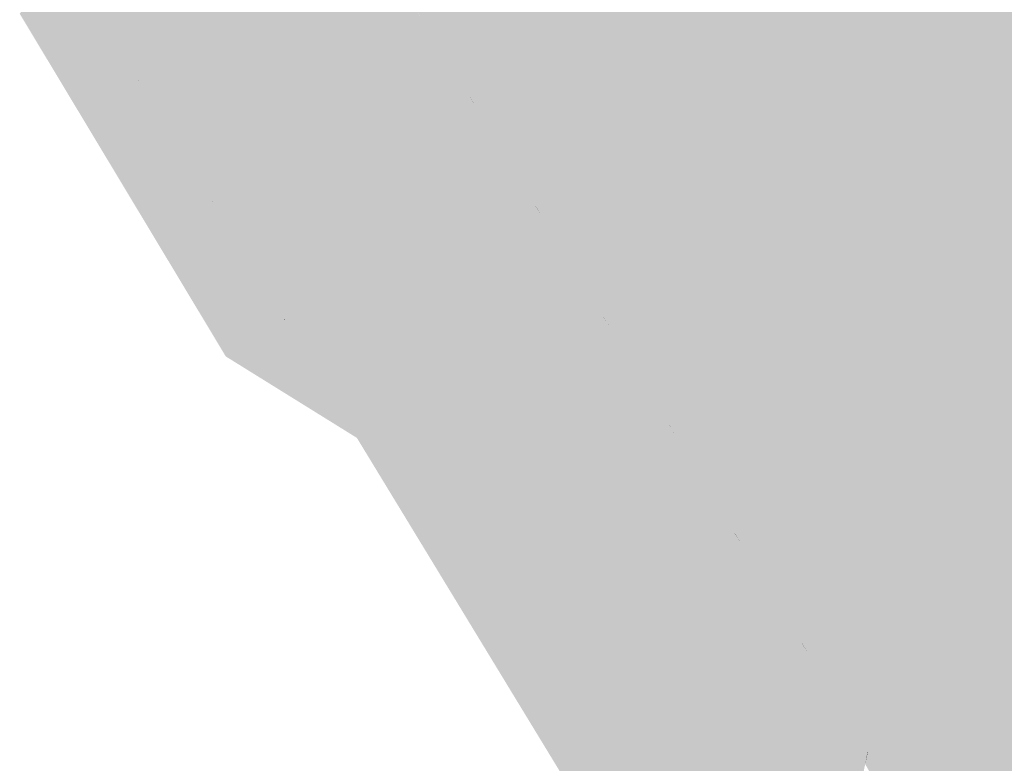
# Model space of a CAD drawing. Header units: metres. Extents: x 66128 to 66532, y 402454 to 402726.
# Tile 18 of 39: x 66168 to 66188, y 402595 to 402610. Entities that reach past the tile are written whole.
import ezdxf

# ---------------------------------------------------------------- set-up
doc = ezdxf.new("R2010")
doc.units = ezdxf.units.M
doc.layers.add('GM-C3D-SURFACE-TIN_bestaand', color=7, linetype='Continuous')

msp = doc.modelspace()

# ---------------------------------------------------------------- linework, layer by layer
at = {"layer": 'GM-C3D-SURFACE-TIN_bestaand', "color": 160, "linetype": 'Continuous', "lineweight": -3}
for points in [[(66185.631, 402612.049), (66190.021, 402609.027), (66194.391, 402619.148)], [(66185.631, 402612.049), (66182.003, 402610.551), (66182.59, 402609.587)], [(66185.631, 402612.049), (66182.59, 402609.587), (66183.176, 402608.622)], [(66185.631, 402612.049), (66183.176, 402608.622), (66186.304, 402607.269)], [(66185.631, 402612.049), (66186.304, 402607.269), (66190.021, 402609.027)], [(66190.021, 402609.027), (66186.304, 402607.269), (66186.799, 402606.455)], [(66190.021, 402609.027), (66186.799, 402606.455), (66187.294, 402605.641)], [(66190.021, 402609.027), (66187.294, 402605.641), (66187.788, 402604.828)], [(66190.021, 402609.027), (66187.788, 402604.828), (66192.086, 402605.053)]]:
    msp.add_solid(points, dxfattribs=at)
at = {"layer": 'GM-C3D-SURFACE-TIN_bestaand', "color": 150, "linetype": 'Continuous', "lineweight": -3}
for points in [[(66180.356, 402613.043), (66176.086, 402610.966), (66177.469, 402608.678)], [(66180.356, 402613.043), (66177.469, 402608.678), (66182.003, 402610.551)], [(66182.59, 402609.587), (66182.003, 402610.551), (66177.469, 402608.678)], [(66182.59, 402609.587), (66177.469, 402608.678), (66178.789, 402606.508)], [(66183.176, 402608.622), (66182.59, 402609.587), (66178.789, 402606.508)], [(66183.176, 402608.622), (66178.789, 402606.508), (66180.109, 402604.338)], [(66186.304, 402607.269), (66183.176, 402608.622), (66180.109, 402604.338)], [(66186.799, 402606.455), (66186.304, 402607.269), (66180.109, 402604.338)], [(66186.799, 402606.455), (66180.109, 402604.338), (66181.428, 402602.168)], [(66187.294, 402605.641), (66186.799, 402606.455), (66181.428, 402602.168)], [(66187.294, 402605.641), (66181.428, 402602.168), (66182.748, 402599.999)], [(66187.788, 402604.828), (66187.294, 402605.641), (66182.748, 402599.999)], [(66192.086, 402605.053), (66187.788, 402604.828), (66184.068, 402597.829)], [(66192.086, 402605.053), (66184.068, 402597.829), (66185.387, 402595.659)], [(66192.086, 402605.053), (66185.387, 402595.659), (66192.463, 402604.433)], [(66187.788, 402604.828), (66182.748, 402599.999), (66184.068, 402597.829)], [(66192.463, 402604.433), (66185.387, 402595.659), (66191.837, 402594.492)], [(66191.837, 402594.492), (66185.387, 402595.659), (66186.535, 402593.498)]]:
    msp.add_solid(points, dxfattribs=at)
at = {"layer": 'GM-C3D-SURFACE-TIN_bestaand', "color": 21, "linetype": 'Continuous', "lineweight": -3}
for points in [[(66174.936, 402612.374), (66170.403, 402610.507), (66171.926, 402608.007)], [(66176.385, 402609.978), (66174.936, 402612.374), (66171.926, 402608.007)], [(66176.078, 402610.961), (66174.936, 402612.374), (66176.385, 402609.978)], [(66177.461, 402608.673), (66176.122, 402610.888), (66176.078, 402610.961)], [(66177.461, 402608.673), (66176.078, 402610.961), (66177.461, 402608.673)], [(66177.461, 402608.673), (66176.078, 402610.961), (66176.385, 402609.978)], [(66168.486, 402610.364), (66169.535, 402609.781), (66168.883, 402610.848)], [(66170.403, 402610.507), (66170.268, 402610.715), (66170.581, 402610.204)], [(66171.926, 402608.007), (66170.403, 402610.507), (66170.581, 402610.204)], [(66169.855, 402608.088), (66169.535, 402609.781), (66168.486, 402610.364)], [(66171.926, 402608.007), (66170.581, 402610.204), (66171.78, 402608.235)], [(66176.385, 402609.978), (66171.926, 402608.007), (66173.449, 402605.508)], [(66177.833, 402607.582), (66176.385, 402609.978), (66173.449, 402605.508)], [(66177.461, 402608.673), (66176.385, 402609.978), (66177.833, 402607.582)], [(66169.855, 402608.088), (66170.306, 402608.513), (66169.535, 402609.781)], [(66169.855, 402608.088), (66170.966, 402607.432), (66170.306, 402608.513)], [(66178.739, 402606.572), (66177.461, 402608.673), (66177.461, 402608.673)], [(66178.739, 402606.572), (66177.461, 402608.673), (66178.78, 402606.503)], [(66178.78, 402606.503), (66177.461, 402608.673), (66177.833, 402607.582)], [(66171.926, 402608.007), (66171.78, 402608.235), (66172.085, 402607.733)], [(66171.224, 402605.812), (66170.966, 402607.432), (66169.855, 402608.088)], [(66173.449, 402605.508), (66171.926, 402608.007), (66172.085, 402607.733)], [(66173.449, 402605.508), (66172.085, 402607.733), (66173.281, 402605.77)], [(66177.768, 402606.975), (66177.833, 402607.582), (66173.449, 402605.508)], [(66177.768, 402606.975), (66179.282, 402605.186), (66177.833, 402607.582)], [(66178.78, 402606.503), (66177.833, 402607.582), (66179.282, 402605.186)], [(66171.224, 402605.812), (66171.73, 402606.176), (66170.966, 402607.432)], [(66177.768, 402606.975), (66173.449, 402605.508), (66174.971, 402603.009)], [(66177.768, 402606.975), (66174.971, 402603.009), (66179.251, 402604.517)], [(66177.768, 402606.975), (66179.251, 402604.517), (66179.282, 402605.186)], [(66178.739, 402606.572), (66178.78, 402606.503), (66178.781, 402606.503)], [(66180.059, 402604.401), (66178.781, 402606.503), (66178.78, 402606.503)], [(66180.059, 402604.401), (66178.78, 402606.503), (66180.1, 402604.333)], [(66180.1, 402604.333), (66178.78, 402606.503), (66179.282, 402605.186)], [(66171.224, 402605.812), (66172.372, 402605.116), (66171.73, 402606.176)], [(66172.593, 402603.536), (66172.372, 402605.116), (66171.224, 402605.812)], [(66173.449, 402605.508), (66173.281, 402605.77), (66173.59, 402605.264)], [(66174.971, 402603.009), (66173.449, 402605.508), (66173.59, 402605.264)], [(66174.971, 402603.009), (66173.59, 402605.264), (66174.782, 402603.307)], [(66179.251, 402604.517), (66180.731, 402602.79), (66179.282, 402605.186)], [(66180.1, 402604.333), (66179.282, 402605.186), (66180.731, 402602.79)], [(66172.593, 402603.536), (66173.131, 402603.868), (66172.372, 402605.116)], [(66179.251, 402604.517), (66174.971, 402603.009), (66176.48, 402600.531)], [(66179.251, 402604.517), (66176.48, 402600.531), (66180.734, 402602.058)], [(66179.251, 402604.517), (66180.734, 402602.058), (66180.731, 402602.79)], [(66180.059, 402604.401), (66180.1, 402604.333), (66180.1, 402604.333)], [(66181.379, 402602.23), (66180.1, 402604.333), (66180.1, 402604.333)], [(66181.379, 402602.23), (66180.1, 402604.333), (66181.42, 402602.163)], [(66181.42, 402602.163), (66180.1, 402604.333), (66180.731, 402602.79)], [(66172.593, 402603.536), (66173.778, 402602.8), (66173.131, 402603.868)], [(66174.971, 402603.009), (66174.782, 402603.307), (66175.094, 402602.795)], [(66174.971, 402603.009), (66175.094, 402602.795), (66176.274, 402600.857)], [(66174.971, 402603.009), (66176.274, 402600.857), (66176.48, 402600.531)], [(66181.42, 402602.163), (66180.731, 402602.79), (66182.179, 402600.394)], [(66180.734, 402602.058), (66182.179, 402600.394), (66180.731, 402602.79)], [(66180.734, 402602.058), (66176.48, 402600.531), (66177.989, 402598.054)], [(66180.734, 402602.058), (66177.989, 402598.054), (66182.217, 402599.599)], [(66180.734, 402602.058), (66182.217, 402599.599), (66182.179, 402600.394)], [(66181.379, 402602.23), (66181.42, 402602.163), (66181.42, 402602.164)], [(66182.699, 402600.06), (66181.42, 402602.164), (66181.42, 402602.163)], [(66182.699, 402600.06), (66181.42, 402602.163), (66182.739, 402599.994)], [(66182.739, 402599.994), (66181.42, 402602.163), (66182.179, 402600.394)], [(66176.48, 402600.531), (66176.274, 402600.857), (66176.585, 402600.346)], [(66176.48, 402600.531), (66176.585, 402600.346), (66177.765, 402598.408)], [(66176.48, 402600.531), (66177.765, 402598.408), (66177.989, 402598.054)], [(66182.739, 402599.994), (66182.179, 402600.394), (66183.628, 402597.998)], [(66183.628, 402597.998), (66182.179, 402600.394), (66182.217, 402599.599)], [(66182.699, 402600.06), (66182.739, 402599.994), (66182.74, 402599.994)], [(66184.02, 402597.889), (66182.74, 402599.994), (66182.739, 402599.994)], [(66184.02, 402597.889), (66182.739, 402599.994), (66184.059, 402597.824)], [(66184.059, 402597.824), (66182.739, 402599.994), (66183.628, 402597.998)], [(66182.217, 402599.599), (66177.989, 402598.054), (66179.497, 402595.576)], [(66183.009, 402596.2), (66182.217, 402599.599), (66179.497, 402595.576)], [(66183.009, 402596.2), (66183.701, 402597.14), (66182.217, 402599.599)], [(66183.628, 402597.998), (66182.217, 402599.599), (66183.701, 402597.14)], [(66177.989, 402598.054), (66177.765, 402598.408), (66178.077, 402597.896)], [(66177.989, 402598.054), (66178.077, 402597.896), (66179.257, 402595.958)], [(66177.989, 402598.054), (66179.257, 402595.958), (66179.497, 402595.576)], [(66184.059, 402597.824), (66183.628, 402597.998), (66185.077, 402595.602)], [(66185.077, 402595.602), (66183.628, 402597.998), (66183.701, 402597.14)], [(66184.02, 402597.889), (66184.059, 402597.824), (66184.059, 402597.824)], [(66185.34, 402595.718), (66184.059, 402597.824), (66184.059, 402597.824)], [(66185.34, 402595.718), (66184.059, 402597.824), (66185.379, 402595.654)], [(66185.379, 402595.654), (66184.059, 402597.824), (66185.077, 402595.602)], [(66183.009, 402596.2), (66185.077, 402595.602), (66183.701, 402597.14)], [(66183.009, 402596.2), (66179.497, 402595.576), (66181.006, 402593.099)], [(66183.009, 402596.2), (66181.006, 402593.099), (66183.791, 402594.876)], [(66183.009, 402596.2), (66183.791, 402594.876), (66184.546, 402595.02)], [(66183.009, 402596.2), (66184.546, 402595.02), (66185.077, 402595.602)], [(66179.497, 402595.576), (66179.257, 402595.958), (66179.568, 402595.447)], [(66179.497, 402595.576), (66179.568, 402595.447), (66180.749, 402593.508)], [(66179.497, 402595.576), (66180.749, 402593.508), (66181.006, 402593.099)], [(66185.379, 402595.654), (66184.546, 402595.02), (66184.905, 402595.207)], [(66185.379, 402595.654), (66185.077, 402595.602), (66184.546, 402595.02)], [(66185.305, 402595.272), (66185.379, 402595.654), (66184.905, 402595.207)], [(66185.306, 402595.274), (66185.379, 402595.654), (66185.305, 402595.272)], [(66185.306, 402595.274), (66185.379, 402595.654), (66185.379, 402595.654)], [(66185.34, 402595.718), (66185.379, 402595.654), (66185.379, 402595.654)]]:
    msp.add_solid(points, dxfattribs=at)
at = {"layer": 'GM-C3D-SURFACE-TIN_bestaand', "color": 11, "linetype": 'Continuous', "lineweight": -3}
for points in [[(66169.535, 402609.781), (66169.383, 402611.457), (66168.883, 402610.848)], [(66169.535, 402609.781), (66170.853, 402609.048), (66169.383, 402611.457)], [(66170.581, 402610.204), (66170.268, 402610.715), (66169.947, 402611.214)], [(66170.581, 402610.204), (66169.947, 402611.214), (66171.006, 402609.479)], [(66170.581, 402610.204), (66171.006, 402609.479), (66171.436, 402608.772)], [(66170.581, 402610.204), (66171.436, 402608.772), (66171.78, 402608.235)], [(66169.535, 402609.781), (66170.306, 402608.513), (66170.86, 402609.036)], [(66169.535, 402609.781), (66170.86, 402609.036), (66170.853, 402609.048)], [(66170.966, 402607.432), (66170.86, 402609.036), (66170.306, 402608.513)], [(66170.966, 402607.432), (66172.331, 402606.625), (66170.86, 402609.036)], [(66172.085, 402607.733), (66171.78, 402608.235), (66171.436, 402608.772)], [(66172.085, 402607.733), (66171.436, 402608.772), (66172.463, 402607.086)], [(66172.085, 402607.733), (66172.463, 402607.086), (66172.891, 402606.383)], [(66172.085, 402607.733), (66172.891, 402606.383), (66173.281, 402605.77)], [(66170.966, 402607.432), (66171.73, 402606.176), (66172.337, 402606.614)], [(66170.966, 402607.432), (66172.337, 402606.614), (66172.331, 402606.625)], [(66171.73, 402606.176), (66173.751, 402604.279), (66172.337, 402606.614)], [(66173.59, 402605.264), (66173.281, 402605.77), (66172.891, 402606.383)], [(66173.59, 402605.264), (66172.891, 402606.383), (66173.92, 402604.693)], [(66171.73, 402606.176), (66172.372, 402605.116), (66173.751, 402604.279)], [(66173.59, 402605.264), (66173.92, 402604.693), (66174.345, 402603.995)], [(66173.59, 402605.264), (66174.345, 402603.995), (66174.782, 402603.307)], [(66172.372, 402605.116), (66173.131, 402603.868), (66173.764, 402604.258)], [(66172.372, 402605.116), (66173.764, 402604.258), (66173.751, 402604.279)], [(66173.131, 402603.868), (66175.172, 402601.934), (66173.764, 402604.258)], [(66173.131, 402603.868), (66173.778, 402602.8), (66175.172, 402601.934)], [(66175.094, 402602.795), (66174.782, 402603.307), (66174.345, 402603.995)], [(66175.094, 402602.795), (66174.345, 402603.995), (66175.377, 402602.301)], [(66176.274, 402600.857), (66175.094, 402602.795), (66175.377, 402602.301)], [(66176.274, 402600.857), (66175.377, 402602.301), (66175.796, 402601.612)], [(66176.585, 402600.346), (66176.274, 402600.857), (66175.796, 402601.612)], [(66176.585, 402600.346), (66175.796, 402601.612), (66176.829, 402599.916)], [(66177.765, 402598.408), (66176.585, 402600.346), (66176.829, 402599.916)], [(66177.765, 402598.408), (66176.829, 402599.916), (66177.247, 402599.23)], [(66178.077, 402597.896), (66177.765, 402598.408), (66177.247, 402599.23)], [(66178.077, 402597.896), (66177.247, 402599.23), (66178.281, 402597.532)], [(66179.257, 402595.958), (66178.077, 402597.896), (66178.281, 402597.532)], [(66179.257, 402595.958), (66178.281, 402597.532), (66178.698, 402596.847)], [(66179.568, 402595.447), (66179.257, 402595.958), (66178.698, 402596.847)], [(66179.568, 402595.447), (66178.698, 402596.847), (66179.733, 402595.148)], [(66180.749, 402593.508), (66179.568, 402595.447), (66179.733, 402595.148)]]:
    msp.add_solid(points, dxfattribs=at)
at = {"layer": 'GM-C3D-SURFACE-TIN_bestaand', "color": 13, "linetype": 'Continuous', "lineweight": -3}
for points in [[(66170.853, 402609.048), (66169.388, 402611.464), (66169.383, 402611.457)], [(66170.853, 402609.048), (66170.865, 402609.041), (66169.388, 402611.464)], [(66170.865, 402609.041), (66169.479, 402611.359), (66169.388, 402611.464)], [(66170.954, 402608.942), (66169.765, 402611.496), (66169.479, 402611.359)], [(66171.006, 402609.479), (66169.947, 402611.214), (66169.765, 402611.496)], [(66171.006, 402609.479), (66169.765, 402611.496), (66171.244, 402609.073)], [(66170.954, 402608.942), (66171.244, 402609.073), (66169.765, 402611.496)], [(66170.865, 402609.041), (66170.954, 402608.942), (66169.479, 402611.359)], [(66171.006, 402609.479), (66171.244, 402609.073), (66171.436, 402608.772)], [(66170.853, 402609.048), (66170.86, 402609.036), (66170.865, 402609.041)], [(66172.331, 402606.625), (66170.865, 402609.041), (66170.86, 402609.036)], [(66172.331, 402606.625), (66172.343, 402606.618), (66170.865, 402609.041)], [(66172.343, 402606.618), (66170.954, 402608.942), (66170.865, 402609.041)], [(66172.365, 402606.625), (66171.244, 402609.073), (66170.954, 402608.942)], [(66172.343, 402606.618), (66172.365, 402606.625), (66170.954, 402608.942)], [(66172.463, 402607.086), (66171.436, 402608.772), (66171.244, 402609.073)], [(66172.463, 402607.086), (66171.244, 402609.073), (66172.673, 402606.725)], [(66172.365, 402606.625), (66172.673, 402606.725), (66171.244, 402609.073)], [(66172.463, 402607.086), (66172.673, 402606.725), (66172.891, 402606.383)], [(66172.331, 402606.625), (66172.337, 402606.614), (66172.343, 402606.618)], [(66172.337, 402606.614), (66173.774, 402604.265), (66172.343, 402606.618)], [(66172.337, 402606.614), (66173.751, 402604.279), (66173.774, 402604.265)], [(66172.343, 402606.618), (66173.774, 402604.265), (66172.365, 402606.625)], [(66173.777, 402604.308), (66172.673, 402606.725), (66172.365, 402606.625)], [(66173.774, 402604.265), (66173.777, 402604.308), (66172.365, 402606.625)], [(66173.92, 402604.693), (66172.891, 402606.383), (66172.673, 402606.725)], [(66173.92, 402604.693), (66172.673, 402606.725), (66174.103, 402604.377)], [(66173.777, 402604.308), (66174.103, 402604.377), (66172.673, 402606.725)], [(66173.92, 402604.693), (66174.103, 402604.377), (66174.345, 402603.995)], [(66173.751, 402604.279), (66173.764, 402604.258), (66173.774, 402604.265)], [(66173.764, 402604.258), (66175.206, 402601.912), (66173.774, 402604.265)], [(66173.764, 402604.258), (66175.172, 402601.934), (66175.206, 402601.912)], [(66173.774, 402604.265), (66175.189, 402601.991), (66173.777, 402604.308)], [(66173.774, 402604.265), (66175.206, 402601.912), (66175.189, 402601.991)], [(66175.189, 402601.991), (66174.103, 402604.377), (66173.777, 402604.308)], [(66175.377, 402602.301), (66174.345, 402603.995), (66174.103, 402604.377)], [(66175.377, 402602.301), (66174.103, 402604.377), (66175.533, 402602.029)], [(66175.189, 402601.991), (66175.533, 402602.029), (66174.103, 402604.377)], [(66175.796, 402601.612), (66175.377, 402602.301), (66175.533, 402602.029)], [(66176.6, 402599.674), (66175.533, 402602.029), (66175.189, 402601.991)], [(66175.206, 402601.912), (66176.6, 402599.674), (66175.189, 402601.991)], [(66175.206, 402601.912), (66176.638, 402599.56), (66176.6, 402599.674)], [(66176.829, 402599.916), (66175.796, 402601.612), (66175.533, 402602.029)], [(66176.829, 402599.916), (66175.533, 402602.029), (66176.963, 402599.681)], [(66176.963, 402599.681), (66175.533, 402602.029), (66176.6, 402599.674)], [(66177.247, 402599.23), (66176.829, 402599.916), (66176.963, 402599.681)], [(66176.963, 402599.681), (66176.6, 402599.674), (66178.012, 402597.357)], [(66176.638, 402599.56), (66178.012, 402597.357), (66176.6, 402599.674)], [(66176.638, 402599.56), (66178.07, 402597.207), (66178.012, 402597.357)], [(66178.281, 402597.532), (66177.247, 402599.23), (66176.963, 402599.681)], [(66178.281, 402597.532), (66176.963, 402599.681), (66178.393, 402597.333)], [(66178.393, 402597.333), (66176.963, 402599.681), (66178.012, 402597.357)], [(66178.698, 402596.847), (66178.281, 402597.532), (66178.393, 402597.333)], [(66178.07, 402597.207), (66179.424, 402595.04), (66178.012, 402597.357)], [(66178.393, 402597.333), (66178.012, 402597.357), (66179.424, 402595.04)], [(66179.733, 402595.148), (66178.698, 402596.847), (66178.393, 402597.333)], [(66179.733, 402595.148), (66178.393, 402597.333), (66179.822, 402594.985)], [(66179.822, 402594.985), (66178.393, 402597.333), (66179.424, 402595.04)], [(66178.07, 402597.207), (66179.502, 402594.855), (66179.424, 402595.04)]]:
    msp.add_solid(points, dxfattribs=at)
at = {"layer": 'GM-C3D-SURFACE-TIN_bestaand', "color": 71, "linetype": 'Continuous', "lineweight": -3}
for points in [[(66176.082, 402610.964), (66176.081, 402610.963), (66176.612, 402610.084)], [(66176.082, 402610.964), (66176.612, 402610.084), (66176.735, 402609.883)], [(66177.465, 402608.675), (66176.735, 402609.883), (66176.612, 402610.084)], [(66177.465, 402608.675), (66176.612, 402610.084), (66177.464, 402608.675)], [(66178.162, 402607.529), (66177.465, 402608.675), (66177.464, 402608.675)], [(66178.162, 402607.529), (66177.464, 402608.675), (66178.277, 402607.338)], [(66178.162, 402607.529), (66178.277, 402607.338), (66178.784, 402606.505)], [(66178.162, 402607.529), (66178.784, 402606.505), (66178.784, 402606.505)], [(66179.482, 402605.359), (66178.784, 402606.505), (66178.784, 402606.505)], [(66179.482, 402605.359), (66178.784, 402606.505), (66179.597, 402605.167)], [(66179.482, 402605.359), (66179.597, 402605.167), (66180.103, 402604.335)], [(66179.482, 402605.359), (66180.103, 402604.335), (66180.104, 402604.336)], [(66180.802, 402603.188), (66180.104, 402604.336), (66180.103, 402604.335)], [(66180.802, 402603.188), (66180.103, 402604.335), (66180.917, 402602.997)], [(66180.802, 402603.188), (66180.917, 402602.997), (66181.423, 402602.165)], [(66180.802, 402603.188), (66181.423, 402602.165), (66181.424, 402602.166)], [(66182.122, 402601.018), (66181.424, 402602.166), (66181.423, 402602.165)], [(66182.122, 402601.018), (66181.423, 402602.165), (66182.237, 402600.826)], [(66182.122, 402601.018), (66182.237, 402600.826), (66182.743, 402599.995)], [(66182.122, 402601.018), (66182.743, 402599.995), (66182.743, 402599.996)], [(66183.442, 402598.848), (66182.743, 402599.996), (66182.743, 402599.995)], [(66183.442, 402598.848), (66182.743, 402599.995), (66183.557, 402598.656)], [(66183.442, 402598.848), (66183.557, 402598.656), (66184.062, 402597.826)], [(66183.442, 402598.848), (66184.062, 402597.826), (66184.063, 402597.826)], [(66184.762, 402596.678), (66184.063, 402597.826), (66184.062, 402597.826)], [(66184.762, 402596.678), (66184.062, 402597.826), (66184.877, 402596.486)], [(66184.762, 402596.678), (66184.877, 402596.486), (66185.382, 402595.656)], [(66184.762, 402596.678), (66185.382, 402595.656), (66185.383, 402595.656)], [(66185.343, 402595.449), (66185.382, 402595.656), (66185.335, 402595.414)], [(66185.343, 402595.449), (66185.383, 402595.656), (66185.382, 402595.656)], [(66185.868, 402594.46), (66185.343, 402595.449), (66185.335, 402595.414)]]:
    msp.add_solid(points, dxfattribs=at)
at = {"layer": 'GM-C3D-SURFACE-TIN_bestaand', "color": 61, "linetype": 'Continuous', "lineweight": -3}
for points in [[(66176.081, 402610.963), (66176.49, 402610.285), (66176.612, 402610.084)], [(66177.464, 402608.675), (66176.612, 402610.084), (66176.49, 402610.285)], [(66177.464, 402608.675), (66176.49, 402610.285), (66177.463, 402608.674)], [(66178.277, 402607.338), (66177.464, 402608.675), (66177.463, 402608.674)], [(66178.277, 402607.338), (66177.463, 402608.674), (66178.393, 402607.146)], [(66178.277, 402607.338), (66178.393, 402607.146), (66178.783, 402606.504)], [(66178.277, 402607.338), (66178.783, 402606.504), (66178.784, 402606.505)], [(66179.597, 402605.167), (66178.784, 402606.505), (66178.783, 402606.504)], [(66179.597, 402605.167), (66178.783, 402606.504), (66179.713, 402604.976)], [(66179.597, 402605.167), (66179.713, 402604.976), (66180.103, 402604.335)], [(66179.597, 402605.167), (66180.103, 402604.335), (66180.103, 402604.335)], [(66180.917, 402602.997), (66180.103, 402604.335), (66180.103, 402604.335)], [(66180.917, 402602.997), (66180.103, 402604.335), (66181.033, 402602.805)], [(66180.917, 402602.997), (66181.033, 402602.805), (66181.422, 402602.165)], [(66180.917, 402602.997), (66181.422, 402602.165), (66181.423, 402602.165)], [(66182.237, 402600.826), (66181.423, 402602.165), (66181.422, 402602.165)], [(66182.237, 402600.826), (66181.422, 402602.165), (66182.353, 402600.635)], [(66182.237, 402600.826), (66182.353, 402600.635), (66182.742, 402599.995)], [(66182.237, 402600.826), (66182.742, 402599.995), (66182.743, 402599.995)], [(66183.557, 402598.656), (66182.743, 402599.995), (66182.742, 402599.995)], [(66183.557, 402598.656), (66182.742, 402599.995), (66183.673, 402598.464)], [(66183.557, 402598.656), (66183.673, 402598.464), (66184.061, 402597.825)], [(66183.557, 402598.656), (66184.061, 402597.825), (66184.062, 402597.826)], [(66184.877, 402596.486), (66184.062, 402597.826), (66184.061, 402597.825)], [(66184.877, 402596.486), (66184.061, 402597.825), (66184.993, 402596.294)], [(66184.877, 402596.486), (66184.993, 402596.294), (66185.381, 402595.655)], [(66184.877, 402596.486), (66185.381, 402595.655), (66185.382, 402595.656)], [(66185.335, 402595.414), (66185.381, 402595.655), (66185.328, 402595.379)], [(66185.335, 402595.414), (66185.382, 402595.656), (66185.381, 402595.655)]]:
    msp.add_solid(points, dxfattribs=at)
at = {"layer": 'GM-C3D-SURFACE-TIN_bestaand', "color": 90, "linetype": 'Continuous', "lineweight": -3}
for points in [[(66176.083, 402610.965), (66176.082, 402610.964), (66176.857, 402609.682)], [(66176.083, 402610.965), (66176.857, 402609.682), (66176.98, 402609.482)], [(66177.466, 402608.676), (66176.98, 402609.482), (66176.857, 402609.682)], [(66177.466, 402608.676), (66176.857, 402609.682), (66177.466, 402608.676)], [(66177.931, 402607.912), (66177.466, 402608.676), (66177.466, 402608.676)], [(66177.931, 402607.912), (66177.466, 402608.676), (66178.046, 402607.721)], [(66177.931, 402607.912), (66178.046, 402607.721), (66178.785, 402606.506)], [(66177.931, 402607.912), (66178.785, 402606.506), (66178.786, 402606.506)], [(66179.251, 402605.742), (66178.786, 402606.506), (66178.785, 402606.506)], [(66179.251, 402605.742), (66178.785, 402606.506), (66179.366, 402605.55)], [(66179.251, 402605.742), (66179.366, 402605.55), (66180.105, 402604.336)], [(66179.251, 402605.742), (66180.105, 402604.336), (66180.106, 402604.336)], [(66180.571, 402603.572), (66180.106, 402604.336), (66180.105, 402604.336)], [(66180.571, 402603.572), (66180.105, 402604.336), (66180.686, 402603.38)], [(66180.571, 402603.572), (66180.686, 402603.38), (66181.424, 402602.166)], [(66180.571, 402603.572), (66181.424, 402602.166), (66181.425, 402602.167)], [(66181.891, 402601.402), (66181.425, 402602.167), (66181.424, 402602.166)], [(66181.891, 402601.402), (66181.424, 402602.166), (66182.006, 402601.21)], [(66181.891, 402601.402), (66182.006, 402601.21), (66182.744, 402599.996)], [(66181.891, 402601.402), (66182.744, 402599.996), (66182.745, 402599.997)], [(66183.21, 402599.231), (66182.745, 402599.997), (66182.744, 402599.996)], [(66183.21, 402599.231), (66182.744, 402599.996), (66183.326, 402599.04)], [(66183.21, 402599.231), (66183.326, 402599.04), (66184.064, 402597.827)], [(66183.21, 402599.231), (66184.064, 402597.827), (66184.065, 402597.827)], [(66184.53, 402597.061), (66184.065, 402597.827), (66184.064, 402597.827)], [(66184.53, 402597.061), (66184.064, 402597.827), (66184.646, 402596.869)], [(66184.53, 402597.061), (66184.646, 402596.869), (66185.383, 402595.657)], [(66184.53, 402597.061), (66185.383, 402595.657), (66185.384, 402595.657)], [(66185.358, 402595.519), (66185.383, 402595.657), (66185.35, 402595.484)], [(66185.358, 402595.519), (66185.384, 402595.657), (66185.383, 402595.657)], [(66186.09, 402594.139), (66185.358, 402595.519), (66185.35, 402595.484)], [(66186.09, 402594.139), (66185.35, 402595.484), (66185.979, 402594.3)]]:
    msp.add_solid(points, dxfattribs=at)
at = {"layer": 'GM-C3D-SURFACE-TIN_bestaand', "color": 70, "linetype": 'Continuous', "lineweight": -3}
for points in [[(66176.082, 402610.964), (66176.082, 402610.964), (66176.735, 402609.883)], [(66176.082, 402610.964), (66176.735, 402609.883), (66176.857, 402609.682)], [(66177.466, 402608.676), (66176.857, 402609.682), (66176.735, 402609.883)], [(66177.466, 402608.676), (66176.735, 402609.883), (66177.465, 402608.675)], [(66178.046, 402607.721), (66177.466, 402608.676), (66177.465, 402608.675)], [(66178.046, 402607.721), (66177.465, 402608.675), (66178.162, 402607.529)], [(66178.046, 402607.721), (66178.162, 402607.529), (66178.784, 402606.505)], [(66178.046, 402607.721), (66178.784, 402606.505), (66178.785, 402606.506)], [(66179.366, 402605.55), (66178.785, 402606.506), (66178.784, 402606.505)], [(66179.366, 402605.55), (66178.784, 402606.505), (66179.482, 402605.359)], [(66179.366, 402605.55), (66179.482, 402605.359), (66180.104, 402604.336)], [(66179.366, 402605.55), (66180.104, 402604.336), (66180.105, 402604.336)], [(66180.686, 402603.38), (66180.105, 402604.336), (66180.104, 402604.336)], [(66180.686, 402603.38), (66180.104, 402604.336), (66180.802, 402603.188)], [(66180.686, 402603.38), (66180.802, 402603.188), (66181.424, 402602.166)], [(66180.686, 402603.38), (66181.424, 402602.166), (66181.424, 402602.166)], [(66182.006, 402601.21), (66181.424, 402602.166), (66181.424, 402602.166)], [(66182.006, 402601.21), (66181.424, 402602.166), (66182.122, 402601.018)], [(66182.006, 402601.21), (66182.122, 402601.018), (66182.743, 402599.996)], [(66182.006, 402601.21), (66182.743, 402599.996), (66182.744, 402599.996)], [(66183.326, 402599.04), (66182.744, 402599.996), (66182.743, 402599.996)], [(66183.326, 402599.04), (66182.743, 402599.996), (66183.442, 402598.848)], [(66183.326, 402599.04), (66183.442, 402598.848), (66184.063, 402597.826)], [(66183.326, 402599.04), (66184.063, 402597.826), (66184.064, 402597.827)], [(66184.646, 402596.869), (66184.064, 402597.827), (66184.063, 402597.826)], [(66184.646, 402596.869), (66184.063, 402597.826), (66184.762, 402596.678)], [(66184.646, 402596.869), (66184.762, 402596.678), (66185.383, 402595.656)], [(66184.646, 402596.869), (66185.383, 402595.656), (66185.383, 402595.657)], [(66185.35, 402595.484), (66185.383, 402595.656), (66185.343, 402595.449)], [(66185.35, 402595.484), (66185.383, 402595.657), (66185.383, 402595.656)], [(66185.979, 402594.3), (66185.35, 402595.484), (66185.343, 402595.449)], [(66185.979, 402594.3), (66185.343, 402595.449), (66185.868, 402594.46)]]:
    msp.add_solid(points, dxfattribs=at)
at = {"layer": 'GM-C3D-SURFACE-TIN_bestaand', "color": 110, "linetype": 'Continuous', "lineweight": -3}
for points in [[(66176.084, 402610.965), (66176.083, 402610.965), (66176.98, 402609.482)], [(66176.084, 402610.965), (66176.98, 402609.482), (66177.102, 402609.281)], [(66177.467, 402608.677), (66177.102, 402609.281), (66176.98, 402609.482)], [(66177.467, 402608.677), (66176.98, 402609.482), (66177.466, 402608.676)], [(66177.816, 402608.103), (66177.467, 402608.677), (66177.466, 402608.676)], [(66177.816, 402608.103), (66177.466, 402608.676), (66177.931, 402607.912)], [(66177.816, 402608.103), (66177.931, 402607.912), (66178.786, 402606.506)], [(66177.816, 402608.103), (66178.786, 402606.506), (66178.787, 402606.507)], [(66179.135, 402605.933), (66178.787, 402606.507), (66178.786, 402606.506)], [(66179.135, 402605.933), (66178.786, 402606.506), (66179.251, 402605.742)], [(66179.135, 402605.933), (66179.251, 402605.742), (66180.106, 402604.336)], [(66179.135, 402605.933), (66180.106, 402604.336), (66180.106, 402604.337)], [(66180.455, 402603.763), (66180.106, 402604.337), (66180.106, 402604.336)], [(66180.455, 402603.763), (66180.106, 402604.336), (66180.571, 402603.572)], [(66180.455, 402603.763), (66180.571, 402603.572), (66181.425, 402602.167)], [(66180.455, 402603.763), (66181.425, 402602.167), (66181.426, 402602.167)], [(66181.775, 402601.593), (66181.426, 402602.167), (66181.425, 402602.167)], [(66181.775, 402601.593), (66181.425, 402602.167), (66181.891, 402601.402)], [(66181.775, 402601.593), (66181.891, 402601.402), (66182.745, 402599.997)], [(66181.775, 402601.593), (66182.745, 402599.997), (66182.746, 402599.997)], [(66183.095, 402599.423), (66182.746, 402599.997), (66182.745, 402599.997)], [(66183.095, 402599.423), (66182.745, 402599.997), (66183.21, 402599.231)], [(66183.095, 402599.423), (66183.21, 402599.231), (66184.065, 402597.827)], [(66183.095, 402599.423), (66184.065, 402597.827), (66184.065, 402597.827)], [(66184.415, 402597.253), (66184.065, 402597.827), (66184.065, 402597.827)], [(66184.415, 402597.253), (66184.065, 402597.827), (66184.53, 402597.061)], [(66184.415, 402597.253), (66184.53, 402597.061), (66185.384, 402595.657)], [(66184.415, 402597.253), (66185.384, 402595.657), (66185.385, 402595.658)], [(66185.365, 402595.554), (66185.384, 402595.657), (66185.358, 402595.519)], [(66185.365, 402595.554), (66185.385, 402595.658), (66185.384, 402595.657)], [(66186.201, 402593.979), (66185.365, 402595.554), (66185.358, 402595.519)], [(66186.201, 402593.979), (66185.358, 402595.519), (66186.09, 402594.139)]]:
    msp.add_solid(points, dxfattribs=at)
at = {"layer": 'GM-C3D-SURFACE-TIN_bestaand', "color": 120, "linetype": 'Continuous', "lineweight": -3}
for points in [[(66176.085, 402610.966), (66176.084, 402610.965), (66177.102, 402609.281)], [(66176.085, 402610.966), (66177.102, 402609.281), (66177.224, 402609.08)], [(66177.468, 402608.677), (66177.224, 402609.08), (66177.102, 402609.281)], [(66177.468, 402608.677), (66177.102, 402609.281), (66177.467, 402608.677)], [(66177.7, 402608.295), (66177.468, 402608.677), (66177.467, 402608.677)], [(66177.7, 402608.295), (66177.467, 402608.677), (66177.816, 402608.103)], [(66177.7, 402608.295), (66177.816, 402608.103), (66178.787, 402606.507)], [(66177.7, 402608.295), (66178.787, 402606.507), (66178.787, 402606.507)], [(66179.02, 402606.125), (66178.787, 402606.507), (66178.787, 402606.507)], [(66179.02, 402606.125), (66178.787, 402606.507), (66179.135, 402605.933)], [(66179.02, 402606.125), (66179.135, 402605.933), (66180.106, 402604.337)], [(66179.02, 402606.125), (66180.106, 402604.337), (66180.107, 402604.337)], [(66180.34, 402603.955), (66180.107, 402604.337), (66180.106, 402604.337)], [(66180.34, 402603.955), (66180.106, 402604.337), (66180.455, 402603.763)], [(66180.34, 402603.955), (66180.455, 402603.763), (66181.426, 402602.167)], [(66180.34, 402603.955), (66181.426, 402602.167), (66181.427, 402602.168)], [(66181.659, 402601.785), (66181.427, 402602.168), (66181.426, 402602.167)], [(66181.659, 402601.785), (66181.426, 402602.167), (66181.775, 402601.593)], [(66181.659, 402601.785), (66181.775, 402601.593), (66182.746, 402599.997)], [(66181.659, 402601.785), (66182.746, 402599.997), (66182.746, 402599.998)], [(66182.979, 402599.615), (66182.746, 402599.998), (66182.746, 402599.997)], [(66182.979, 402599.615), (66182.746, 402599.997), (66183.095, 402599.423)], [(66182.979, 402599.615), (66183.095, 402599.423), (66184.065, 402597.827)], [(66182.979, 402599.615), (66184.065, 402597.827), (66184.066, 402597.828)], [(66184.299, 402597.445), (66184.066, 402597.828), (66184.065, 402597.827)], [(66184.299, 402597.445), (66184.065, 402597.827), (66184.415, 402597.253)], [(66184.299, 402597.445), (66184.415, 402597.253), (66185.385, 402595.658)], [(66184.299, 402597.445), (66185.385, 402595.658), (66185.386, 402595.658)], [(66185.372, 402595.589), (66185.385, 402595.658), (66185.365, 402595.554)], [(66186.312, 402593.818), (66185.372, 402595.589), (66185.365, 402595.554)], [(66185.372, 402595.589), (66185.386, 402595.658), (66185.385, 402595.658)], [(66186.312, 402593.818), (66185.365, 402595.554), (66186.201, 402593.979)]]:
    msp.add_solid(points, dxfattribs=at)
at = {"layer": 'GM-C3D-SURFACE-TIN_bestaand', "color": 140, "linetype": 'Continuous', "lineweight": -3}
for points in [[(66177.469, 402608.678), (66176.086, 402610.966), (66176.085, 402610.966)], [(66177.469, 402608.678), (66176.085, 402610.966), (66177.347, 402608.879)], [(66177.469, 402608.678), (66177.347, 402608.879), (66177.469, 402608.677)], [(66178.789, 402606.508), (66177.469, 402608.678), (66177.585, 402608.486)], [(66177.469, 402608.678), (66177.469, 402608.677), (66177.585, 402608.486)], [(66178.789, 402606.508), (66177.585, 402608.486), (66178.788, 402606.508)], [(66178.789, 402606.508), (66178.788, 402606.508), (66178.904, 402606.317)], [(66180.109, 402604.338), (66178.789, 402606.508), (66178.904, 402606.317)], [(66180.109, 402604.338), (66178.904, 402606.317), (66180.108, 402604.338)], [(66180.109, 402604.338), (66180.108, 402604.338), (66180.224, 402604.147)], [(66181.428, 402602.168), (66180.109, 402604.338), (66180.224, 402604.147)], [(66181.428, 402602.168), (66180.224, 402604.147), (66181.428, 402602.168)], [(66182.748, 402599.999), (66181.428, 402602.168), (66181.544, 402601.977)], [(66181.428, 402602.168), (66181.428, 402602.168), (66181.544, 402601.977)], [(66182.748, 402599.999), (66181.544, 402601.977), (66182.747, 402599.998)], [(66182.748, 402599.999), (66182.747, 402599.998), (66182.864, 402599.807)], [(66184.068, 402597.829), (66182.748, 402599.999), (66182.864, 402599.807)], [(66184.068, 402597.829), (66182.864, 402599.807), (66184.067, 402597.828)], [(66184.068, 402597.829), (66184.067, 402597.828), (66184.183, 402597.637)], [(66185.387, 402595.659), (66184.068, 402597.829), (66184.183, 402597.637)], [(66185.387, 402595.659), (66184.183, 402597.637), (66185.386, 402595.659)], [(66185.387, 402595.659), (66185.38, 402595.624), (66186.424, 402593.658)], [(66185.387, 402595.659), (66185.386, 402595.659), (66185.38, 402595.624)], [(66185.387, 402595.659), (66186.424, 402593.658), (66186.535, 402593.498)]]:
    msp.add_solid(points, dxfattribs=at)
at = {"layer": 'GM-C3D-SURFACE-TIN_bestaand', "color": 130, "linetype": 'Continuous', "lineweight": -3}
for points in [[(66176.085, 402610.966), (66176.085, 402610.966), (66177.224, 402609.08)], [(66176.085, 402610.966), (66177.224, 402609.08), (66177.347, 402608.879)], [(66177.469, 402608.677), (66177.347, 402608.879), (66177.224, 402609.08)], [(66177.469, 402608.677), (66177.224, 402609.08), (66177.468, 402608.677)], [(66177.585, 402608.486), (66177.469, 402608.677), (66177.468, 402608.677)], [(66177.585, 402608.486), (66177.468, 402608.677), (66177.7, 402608.295)], [(66177.585, 402608.486), (66177.7, 402608.295), (66178.787, 402606.507)], [(66177.585, 402608.486), (66178.787, 402606.507), (66178.788, 402606.508)], [(66178.904, 402606.317), (66178.788, 402606.508), (66178.787, 402606.507)], [(66178.904, 402606.317), (66178.787, 402606.507), (66179.02, 402606.125)], [(66178.904, 402606.317), (66179.02, 402606.125), (66180.107, 402604.337)], [(66178.904, 402606.317), (66180.107, 402604.337), (66180.108, 402604.338)], [(66180.224, 402604.147), (66180.108, 402604.338), (66180.107, 402604.337)], [(66180.224, 402604.147), (66180.107, 402604.337), (66180.34, 402603.955)], [(66180.224, 402604.147), (66180.34, 402603.955), (66181.427, 402602.168)], [(66180.224, 402604.147), (66181.427, 402602.168), (66181.428, 402602.168)], [(66181.544, 402601.977), (66181.428, 402602.168), (66181.427, 402602.168)], [(66181.544, 402601.977), (66181.427, 402602.168), (66181.659, 402601.785)], [(66181.544, 402601.977), (66181.659, 402601.785), (66182.746, 402599.998)], [(66181.544, 402601.977), (66182.746, 402599.998), (66182.747, 402599.998)], [(66182.864, 402599.807), (66182.747, 402599.998), (66182.746, 402599.998)], [(66182.864, 402599.807), (66182.746, 402599.998), (66182.979, 402599.615)], [(66182.864, 402599.807), (66182.979, 402599.615), (66184.066, 402597.828)], [(66182.864, 402599.807), (66184.066, 402597.828), (66184.067, 402597.828)], [(66184.183, 402597.637), (66184.067, 402597.828), (66184.066, 402597.828)], [(66184.183, 402597.637), (66184.066, 402597.828), (66184.299, 402597.445)], [(66184.183, 402597.637), (66184.299, 402597.445), (66185.386, 402595.658)], [(66184.183, 402597.637), (66185.386, 402595.658), (66185.386, 402595.659)], [(66185.38, 402595.624), (66185.386, 402595.658), (66185.372, 402595.589)], [(66186.424, 402593.658), (66185.38, 402595.624), (66185.372, 402595.589)], [(66186.424, 402593.658), (66185.372, 402595.589), (66186.312, 402593.818)], [(66185.38, 402595.624), (66185.386, 402595.659), (66185.386, 402595.658)]]:
    msp.add_solid(points, dxfattribs=at)
at = {"layer": 'GM-C3D-SURFACE-TIN_bestaand', "color": 31, "linetype": 'Continuous', "lineweight": -3}
for points in [[(66177.462, 402608.673), (66176.245, 402610.687), (66176.122, 402610.888)], [(66177.462, 402608.673), (66176.122, 402610.888), (66177.461, 402608.673)], [(66178.623, 402606.763), (66177.462, 402608.673), (66177.461, 402608.673)], [(66178.623, 402606.763), (66177.461, 402608.673), (66178.739, 402606.572)], [(66178.623, 402606.763), (66178.739, 402606.572), (66178.781, 402606.503)], [(66178.623, 402606.763), (66178.781, 402606.503), (66178.781, 402606.504)], [(66179.944, 402604.593), (66178.781, 402606.504), (66178.781, 402606.503)], [(66179.944, 402604.593), (66178.781, 402606.503), (66180.059, 402604.401)], [(66179.944, 402604.593), (66180.059, 402604.401), (66180.1, 402604.333)], [(66179.944, 402604.593), (66180.1, 402604.333), (66180.101, 402604.334)], [(66181.264, 402602.422), (66180.101, 402604.334), (66180.1, 402604.333)], [(66181.264, 402602.422), (66180.1, 402604.333), (66181.379, 402602.23)], [(66181.264, 402602.422), (66181.379, 402602.23), (66181.42, 402602.164)], [(66181.264, 402602.422), (66181.42, 402602.164), (66181.421, 402602.164)], [(66182.584, 402600.251), (66181.421, 402602.164), (66181.42, 402602.164)], [(66182.584, 402600.251), (66181.42, 402602.164), (66182.699, 402600.06)], [(66182.584, 402600.251), (66182.699, 402600.06), (66182.74, 402599.994)], [(66182.584, 402600.251), (66182.74, 402599.994), (66182.74, 402599.994)], [(66183.904, 402598.081), (66182.74, 402599.994), (66182.74, 402599.994)], [(66183.904, 402598.081), (66182.74, 402599.994), (66184.02, 402597.889)], [(66183.904, 402598.081), (66184.02, 402597.889), (66184.059, 402597.824)], [(66183.904, 402598.081), (66184.059, 402597.824), (66184.06, 402597.824)], [(66185.224, 402595.91), (66184.06, 402597.824), (66184.059, 402597.824)], [(66185.224, 402595.91), (66184.059, 402597.824), (66185.34, 402595.718)], [(66185.224, 402595.91), (66185.34, 402595.718), (66185.379, 402595.654)], [(66185.224, 402595.91), (66185.379, 402595.654), (66185.38, 402595.655)], [(66185.313, 402595.309), (66185.379, 402595.654), (66185.306, 402595.274)], [(66185.313, 402595.309), (66185.38, 402595.655), (66185.379, 402595.654)]]:
    msp.add_solid(points, dxfattribs=at)
at = {"layer": 'GM-C3D-SURFACE-TIN_bestaand', "color": 41, "linetype": 'Continuous', "lineweight": -3}
for points in [[(66177.463, 402608.674), (66176.367, 402610.486), (66176.245, 402610.687)], [(66177.463, 402608.674), (66176.245, 402610.687), (66177.462, 402608.673)], [(66178.508, 402606.955), (66177.463, 402608.674), (66177.462, 402608.673)], [(66178.508, 402606.955), (66177.462, 402608.673), (66178.623, 402606.763)], [(66178.508, 402606.955), (66178.623, 402606.763), (66178.781, 402606.504)], [(66178.508, 402606.955), (66178.781, 402606.504), (66178.782, 402606.504)], [(66179.828, 402604.784), (66178.782, 402606.504), (66178.781, 402606.504)], [(66179.828, 402604.784), (66178.781, 402606.504), (66179.944, 402604.593)], [(66179.828, 402604.784), (66179.944, 402604.593), (66180.101, 402604.334)], [(66179.828, 402604.784), (66180.101, 402604.334), (66180.102, 402604.334)], [(66181.148, 402602.614), (66180.102, 402604.334), (66180.101, 402604.334)], [(66181.148, 402602.614), (66180.101, 402604.334), (66181.264, 402602.422)], [(66181.148, 402602.614), (66181.264, 402602.422), (66181.421, 402602.164)], [(66181.148, 402602.614), (66181.421, 402602.164), (66181.421, 402602.164)], [(66182.468, 402600.443), (66181.421, 402602.164), (66181.421, 402602.164)], [(66182.468, 402600.443), (66181.421, 402602.164), (66182.584, 402600.251)], [(66182.468, 402600.443), (66182.584, 402600.251), (66182.74, 402599.994)], [(66182.468, 402600.443), (66182.74, 402599.994), (66182.741, 402599.995)], [(66183.788, 402598.272), (66182.741, 402599.995), (66182.74, 402599.994)], [(66183.788, 402598.272), (66182.74, 402599.994), (66183.904, 402598.081)], [(66183.788, 402598.272), (66183.904, 402598.081), (66184.06, 402597.824)], [(66183.788, 402598.272), (66184.06, 402597.824), (66184.061, 402597.825)], [(66185.109, 402596.102), (66184.061, 402597.825), (66184.06, 402597.824)], [(66185.109, 402596.102), (66184.06, 402597.824), (66185.224, 402595.91)], [(66185.109, 402596.102), (66185.224, 402595.91), (66185.38, 402595.655)], [(66185.109, 402596.102), (66185.38, 402595.655), (66185.38, 402595.655)], [(66185.32, 402595.344), (66185.38, 402595.655), (66185.313, 402595.309)], [(66185.32, 402595.344), (66185.38, 402595.655), (66185.38, 402595.655)]]:
    msp.add_solid(points, dxfattribs=at)
at = {"layer": 'GM-C3D-SURFACE-TIN_bestaand', "color": 51, "linetype": 'Continuous', "lineweight": -3}
for points in [[(66177.463, 402608.674), (66176.49, 402610.285), (66176.367, 402610.486)], [(66177.463, 402608.674), (66176.367, 402610.486), (66177.463, 402608.674)], [(66178.393, 402607.146), (66177.463, 402608.674), (66177.463, 402608.674)], [(66178.393, 402607.146), (66177.463, 402608.674), (66178.508, 402606.955)], [(66178.393, 402607.146), (66178.508, 402606.955), (66178.782, 402606.504)], [(66178.393, 402607.146), (66178.782, 402606.504), (66178.783, 402606.504)], [(66179.713, 402604.976), (66178.783, 402606.504), (66178.782, 402606.504)], [(66179.713, 402604.976), (66178.782, 402606.504), (66179.828, 402604.784)], [(66179.713, 402604.976), (66179.828, 402604.784), (66180.102, 402604.334)], [(66179.713, 402604.976), (66180.102, 402604.334), (66180.103, 402604.335)], [(66181.033, 402602.805), (66180.103, 402604.335), (66180.102, 402604.334)], [(66181.033, 402602.805), (66180.102, 402604.334), (66181.148, 402602.614)], [(66181.033, 402602.805), (66181.148, 402602.614), (66181.421, 402602.164)], [(66181.033, 402602.805), (66181.421, 402602.164), (66181.422, 402602.165)], [(66182.353, 402600.635), (66181.422, 402602.165), (66181.421, 402602.164)], [(66182.353, 402600.635), (66181.421, 402602.164), (66182.468, 402600.443)], [(66182.353, 402600.635), (66182.468, 402600.443), (66182.741, 402599.995)], [(66182.353, 402600.635), (66182.741, 402599.995), (66182.742, 402599.995)], [(66183.673, 402598.464), (66182.742, 402599.995), (66182.741, 402599.995)], [(66183.673, 402598.464), (66182.741, 402599.995), (66183.788, 402598.272)], [(66183.673, 402598.464), (66183.788, 402598.272), (66184.061, 402597.825)], [(66183.673, 402598.464), (66184.061, 402597.825), (66184.061, 402597.825)], [(66184.993, 402596.294), (66184.061, 402597.825), (66184.061, 402597.825)], [(66184.993, 402596.294), (66184.061, 402597.825), (66185.109, 402596.102)], [(66184.993, 402596.294), (66185.109, 402596.102), (66185.38, 402595.655)], [(66184.993, 402596.294), (66185.38, 402595.655), (66185.381, 402595.655)], [(66185.328, 402595.379), (66185.38, 402595.655), (66185.32, 402595.344)], [(66185.328, 402595.379), (66185.381, 402595.655), (66185.38, 402595.655)]]:
    msp.add_solid(points, dxfattribs=at)

doc.saveas('drawing.dxf')
